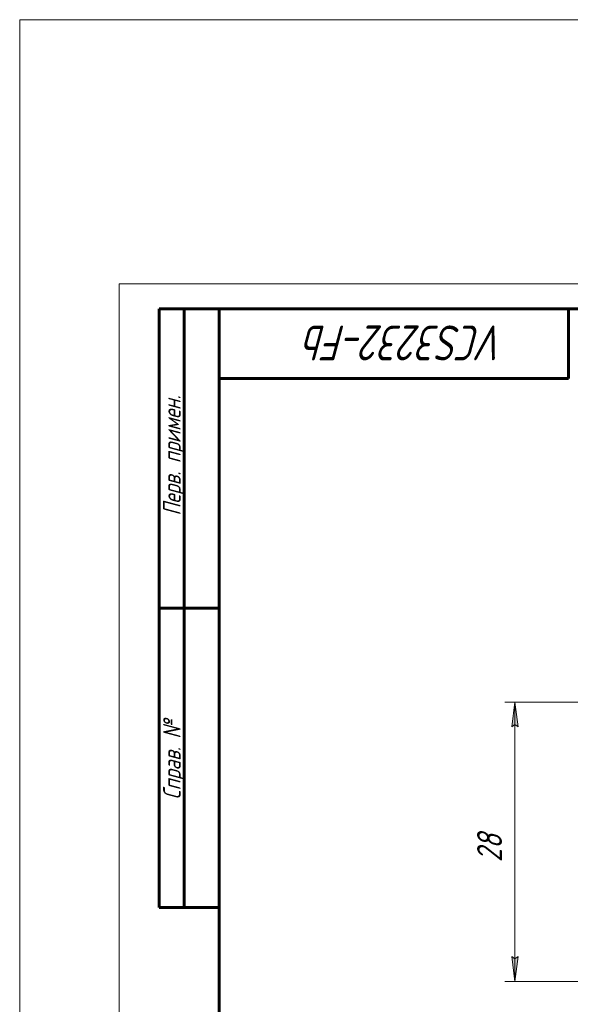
# Model space of a CAD drawing. Header units: millimetres. Extents: x -20 to 420, y 0 to 350.
# Tile 2 of 8: x -20 to 90, y 153 to 350. Entities that reach past the tile are written whole.
import ezdxf

# ---------------------------------------------------------------- set-up
doc = ezdxf.new("R2010")
doc.units = ezdxf.units.MM
for name, pattern in [('K5LT_BASIC', [0]), ('K5LT_THIN', [0]), ('K5LT_THIN_INCLUDED_TO_HATCHING', [0])]:
    doc.linetypes.add(name, pattern=pattern)
doc.layers.add('Системный слой', color=7, linetype='Continuous')
doc.layers.add('Системный слой (1)', color=7, linetype='Continuous', true_color=0x6c6c6c)
doc.styles.add('KDIMTEXTSTYLE', font='GOST_AU.SHX', dxfattribs={"width": 0.96, "oblique": 15, "height": 5})
doc.styles.add('KTEXTSTYLE', font='GOST_AU.SHX', dxfattribs={"width": 0.96, "height": 5})
doc.dimstyles.new('KDIMSTYLE (2.00)', dxfattribs={"dimtxt": 5, "dimasz": 1, "dimexe": 2, "dimexo": 0, "dimgap": 1, "dimtad": 1, "dimlfac": 0.5, "dimtxsty": 'KDIMTEXTSTYLE', "dimsah": 1, "dimcen": 0, "dimdle": 1, "dimadec": 0, "dimazin": 0, "dimtfac": 0.667, "dimtmove": 0, "dimatfit": 3, "dimfxl": 1, "dimtvp": 1, "dimtolj": 1, "dimtzin": 0, "dimarcsym": 0})

# ---------------------------------------------------------------- blocks, each defined once
blk = doc.blocks.new('U44')
at = {"layer": 'Системный слой (1)', "color": 7, "linetype": 'K5LT_THIN_INCLUDED_TO_HATCHING', "lineweight": 18, "true_color": 0xffffff}
for p, q in [((-19.9, 349.92), (412.1, 349.92)), ((-19.9, 27.92), (-19.9, 349.92))]:
    blk.add_line(p, q, dxfattribs=at)
blk = doc.blocks.new('D2')
at = {"layer": 'Системный слой (1)'}
for points in [[(79.92, 208.17), (79.26, 213.17), (78.6, 208.17), (79.26, 208.67)], [(79.26, 157.17), (79.92, 162.17), (79.26, 161.67), (78.6, 162.17)]]:
    blk.add_hatch(color=7, dxfattribs=at).paths.add_polyline_path(points)
at = {"layer": 'Системный слой (1)', "color": 7, "linetype": 'K5LT_THIN', "lineweight": 18, "true_color": 0xffffff}
for p, q in [((95.67, 213.17), (77.26, 213.17)), ((78.6, 208.17), (79.26, 213.17)), ((79.26, 213.17), (79.92, 208.17)), ((79.26, 213.17), (79.26, 157.17)), ((79.26, 208.67), (78.6, 208.17)), ((79.92, 208.17), (79.26, 208.67)), ((79.26, 157.17), (78.6, 162.17)), ((78.6, 162.17), (79.26, 161.67)), ((79.26, 161.67), (79.92, 162.17)), ((79.92, 162.17), (79.26, 157.17)), ((114.67, 157.17), (77.26, 157.17))]:
    blk.add_line(p, q, dxfattribs=at)
blk.add_wipeout([(78.26, 181.08), (70.88, 181.08), (70.88, 188.93), (78.26, 188.93)]).dxf.layer = 'Системный слой (1)'
at = {"layer": 'Системный слой (1)', "color": 7, "insert": (71.67, 181.08), "char_height": 5, "attachment_point": 1, "rotation": 90, "style": 'KTEXTSTYLE'}
blk.add_mtext('\\H5.0;\\W1.000;\\Q15;\\Q15;\\W0.965;28', dxfattribs=at)
blk = doc.blocks.new('KDIMARROW_01')
at = {"layer": 'Системный слой'}
blk.add_hatch(color=0, dxfattribs=at).paths.add_polyline_path([(-5, -0.66), (0, 0), (-5, 0.66), (-4.5, 0)])
at = {"layer": 'Системный слой', "color": 0, "linetype": 'K5LT_THIN', "lineweight": 18}
for p, q in [((-4.5, 0), (-5, 0.66)), ((-5, 0.66), (0, 0)), ((0, 0), (-5, -0.66)), ((-5, -0.66), (-4.5, 0))]:
    blk.add_line(p, q, dxfattribs=at)
at = {"layer": 'Системный слой (1)', "color": 0, "linetype": 'K5LT_THIN', "lineweight": 18}
blk.add_line((158.67, 185.17), (156.67, 185.17), dxfattribs=at)
blk = doc.blocks.new('U45')
at = {"color": 7, "linetype": 'K5LT_THIN', "lineweight": 18, "true_color": 0xffffff}
for p, q in [((0, 0), (0, 297)), ((0, 297), (420, 297))]:
    blk.add_line(p, q, dxfattribs=at)
at = {"color": 143, "linetype": 'K5LT_BASIC', "lineweight": 60, "true_color": 0x33acca}
for p, q in [((8, 172), (8, 292)), ((20, 292), (8, 292)), ((13, 172), (13, 292)), ((20, 5), (20, 292)), ((20, 292), (415, 292)), ((90, 292), (90, 278)), ((90, 278), (20, 278)), ((20, 232), (8, 232)), ((20, 172), (8, 172))]:
    blk.add_line(p, q, dxfattribs=at)
at = {"color": 7, "attachment_point": 1, "style": 'KTEXTSTYLE'}
for s, insert, char_height, rotation in [('\\H5.0;\\W1.000;\\Q15;\\Q15;\\W0.965;\\H7.00;VCS3232-Fb', (77.39, 281.64), 7, 180), ('\\H5.0;\\W1.000;\\Q15;\\Q15;\\W0.965;\\H3.50;Перв. примен.', (8.82, 250.52), 3.5, 90), ('\\H5.0;\\W1.000;\\Q15;\\Q15;\\W0.965;\\H3.50;Справ. №', (8.82, 193.63), 3.5, 90)]:
    blk.add_mtext(s, dxfattribs=dict(at, insert=insert, char_height=char_height, rotation=rotation))

msp = doc.modelspace()

# ---------------------------------------------------------------- block references
at = {"layer": 'Системный слой (1)'}
msp.add_blockref('U44', (0, 0), dxfattribs=at)

# ---------------------------------------------------------------- next in the draw order: dimensions: what is measured, and where the dimension line sits
at = {"layer": 'Системный слой (1)', "color": 7}
dim = msp.add_linear_dim(base=(79.26, 213.169), p1=(114.666, 157.169), p2=(95.666, 213.169), angle=90, dimstyle='KDIMSTYLE (2.00)', override={"dimexo": 0, "dimpost": '\\H5.0;\\W0.965;\\Q15;<>', "dimblk1": 'KDIMARROW_01', "dimblk2": 'KDIMARROW_01', "dimse1": 0, "dimse2": 0, "dimclrt": 7, "dimtol": 1, "dimtp": 0, "dimtm": 0, "dimtdec": 5, "dimtolj": 1}, dxfattribs=at)
dim.commit()
dim.dimension.update_dxf_attribs({"geometry": 'D2', "text_midpoint": (79.26, 185.169), "dimtype": 160})

# ---------------------------------------------------------------- next in the draw order: block references
msp.add_blockref('U45', (0, 0))

doc.saveas('drawing.dxf')
